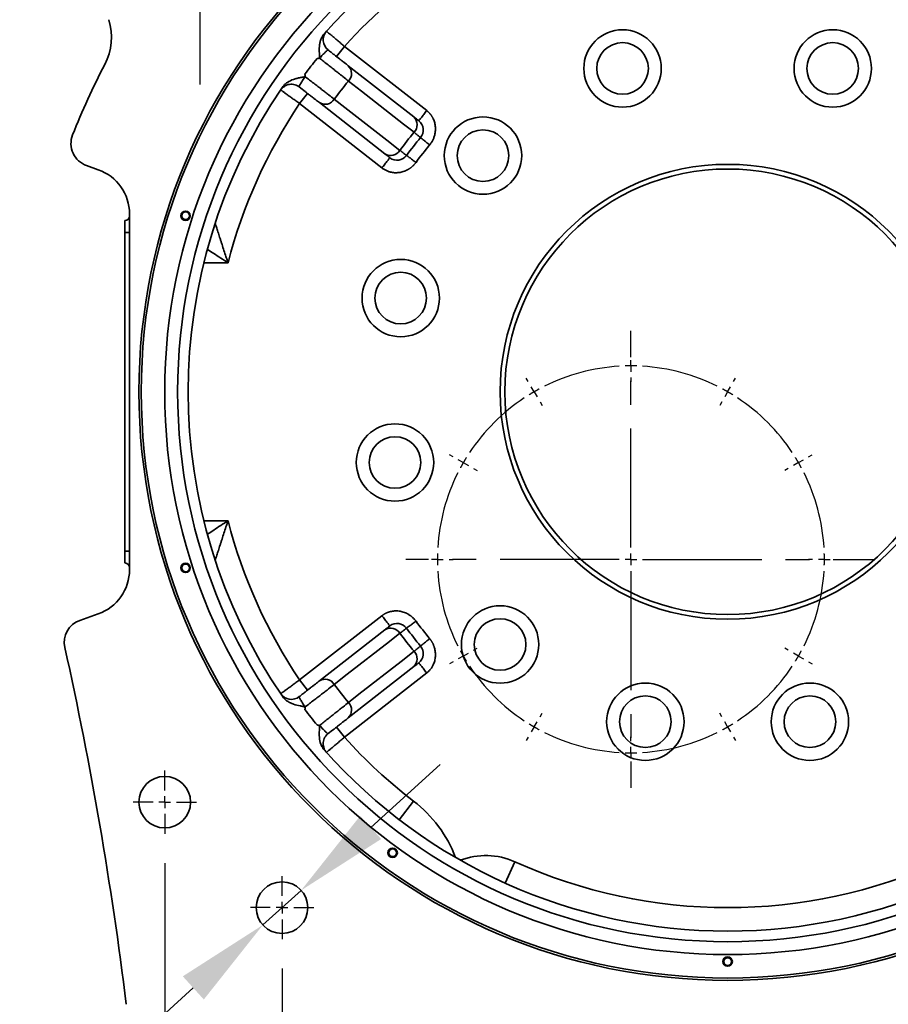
# Model space of a CAD drawing. Header units: millimetres. Extents: x -10540 to 6039, y -7467 to 6433.
# Tile 146 of 177: x 3884 to 4255, y -6060 to -5640. Entities that reach past the tile are written whole.
import ezdxf

# ---------------------------------------------------------------- set-up
doc = ezdxf.new("R2010")
doc.units = ezdxf.units.MM
doc.header["$LTSCALE"] = 8
doc.header["$PDSIZE"] = -1
doc.linetypes.add('CENTER', pattern=[10.16, 6.35, -1.27, 1.27, -1.27])
doc.layers.get('Defpoints').update_dxf_attribs({"true_color": 0x5e5e5e})
doc.layers.add('中心线层', color=1, linetype='CENTER')
doc.layers.add('标注层', color=7, linetype='Continuous')
doc.dimstyles.new('底座尺寸', dxfattribs={"dimscale": 20, "dimtxt": 1.5, "dimasz": 2, "dimexe": 3, "dimexo": 0.625, "dimgap": 0.6, "dimtad": 1, "dimtoh": 1, "dimdec": 0, "dimtxsty": 'Standard', "dimcen": 2.5, "dimclrd": 4, "dimclre": 4, "dimclrt": 3, "dimadec": 1, "dimazin": 2, "dimtfac": 1, "dimtdec": 0, "dimtmove": 0, "dimatfit": 0, "dimfxl": 1, "dimarcsym": 0})

# ---------------------------------------------------------------- blocks, each defined once
blk = doc.blocks.new('*D62')
at = {"layer": 'Defpoints', "color": 0, "transparency": 16777216}
for p in [(3996.01, -6032.25), (4376.01, -6032.25), (4376.01, -6271.61)]:
    blk.add_point(p, dxfattribs=at)
at = {"layer": '标注层', "color": 4, "lineweight": -2, "transparency": 16777216}
for p, q in [((3996.01, -6044.75), (3996.01, -6331.61)), ((4376.01, -6044.75), (4376.01, -6331.61)), ((4036.01, -6271.61), (4336.01, -6271.61))]:
    blk.add_line(p, q, dxfattribs=at)
at = {"layer": '标注层', "color": 4, "transparency": 16777216}
for points in [[(4036.01, -6264.94), (4036.01, -6278.28), (3996.01, -6271.61)], [(4336.01, -6264.94), (4336.01, -6278.28), (4376.01, -6271.61)]]:
    blk.add_solid(points, dxfattribs=at)
at = {"layer": '标注层', "color": 3, "transparency": 16777216, "insert": (4188.24, -6229.27), "char_height": 30, "attachment_point": 2}
blk.add_mtext('380', dxfattribs=at)
blk = doc.blocks.new('*D63')
at = {"layer": 'Defpoints', "color": 0, "transparency": 16777216}
for p in [(3946.01, -5987.25), (4426.01, -5987.25), (4426.01, -6364.04)]:
    blk.add_point(p, dxfattribs=at)
at = {"layer": '标注层', "color": 4, "lineweight": -2, "transparency": 16777216}
for p, q in [((3946.01, -5999.75), (3946.01, -6424.04)), ((4426.01, -5999.75), (4426.01, -6424.04)), ((3986.01, -6364.04), (4386.01, -6364.04))]:
    blk.add_line(p, q, dxfattribs=at)
at = {"layer": '标注层', "color": 4, "transparency": 16777216}
for points in [[(3986.01, -6357.37), (3986.01, -6370.71), (3946.01, -6364.04)], [(4386.01, -6357.37), (4386.01, -6370.71), (4426.01, -6364.04)]]:
    blk.add_solid(points, dxfattribs=at)
at = {"layer": '标注层', "color": 3, "transparency": 16777216, "insert": (4186.01, -6321.7), "char_height": 30, "attachment_point": 2}
blk.add_mtext('480', dxfattribs=at)
blk = doc.blocks.new('*D70')
at = {"layer": 'Defpoints', "color": 0, "transparency": 16777216}
for p in [(4004.16, -6011.37), (3987.85, -6026.13)]:
    blk.add_point(p, dxfattribs=at)
at = {"layer": '标注层', "color": 4, "lineweight": -2, "transparency": 16777216}
for p, q in [((4033.82, -5984.53), (4063.48, -5957.69)), ((4004.16, -6011.37), (3987.85, -6026.13)), ((3958.2, -6052.98), (3867.65, -6134.93)), ((3867.65, -6134.93), (3530.36, -6134.93))]:
    blk.add_line(p, q, dxfattribs=at)
at = {"layer": '标注层', "color": 4, "transparency": 16777216}
for points in [[(4029.35, -5979.59), (4038.29, -5989.47), (4004.16, -6011.37)], [(3953.72, -6048.03), (3962.67, -6057.92), (3987.85, -6026.13)]]:
    blk.add_solid(points, dxfattribs=at)
at = {"layer": '标注层', "color": 3, "transparency": 16777216, "insert": (3530.36, -6082.65), "char_height": 30, "attachment_point": 1}
blk.add_mtext('8 x ∅22完全贯穿\\P', dxfattribs=at)
blk = doc.blocks.new('SW_CENTERMARKSYMBOL_0')
at = {"layer": '中心线层', "color": 0}
for p, q in [((-41.25, -66.45), (-41.25, 26)), ((-41.25, 16.05), (-41.25, 17.8)), ((-41.25, 11.05), (-41.25, 13.55)), ((-41.25, 11.05), (-41.25, 8.55)), ((-85, 4.33), (-85.88, 5.85)), ((-41.25, 6.05), (-41.25, 4.3)), ((2.5, 4.33), (3.37, 5.85)), ((-82.5, 0), (-83.75, 2.17)), ((-82.5, 0), (-81.25, -2.17)), ((0, 0), (-1.25, -2.17)), ((0, 0), (1.25, 2.17)), ((-80, -4.33), (-79.13, -5.85)), ((-2.5, -4.33), (-3.38, -5.85)), ((-117.03, -27.7), (-118.54, -26.82)), ((-112.7, -30.2), (-114.86, -28.95)), ((30.2, -30.2), (32.36, -28.95)), ((34.53, -27.7), (36.04, -26.82)), ((-112.7, -30.2), (-110.53, -31.45)), ((-108.37, -32.7), (-106.85, -33.57)), ((25.87, -32.7), (24.35, -33.57)), ((30.2, -30.2), (28.03, -31.45)), ((-41.25, -71.45), (-41.25, -68.95)), ((-46.25, -71.45), (-137.23, -71.45)), ((-128.75, -71.45), (-130.5, -71.45)), ((-123.75, -71.45), (-126.25, -71.45)), ((-123.75, -71.45), (-121.25, -71.45)), ((-118.75, -71.45), (-117, -71.45)), ((-41.25, -71.45), (-43.75, -71.45)), ((-41.25, -71.45), (-41.25, -73.95)), ((-41.25, -71.45), (-38.75, -71.45)), ((-36.25, -71.45), (62.55, -71.45)), ((36.25, -71.45), (34.5, -71.45)), ((41.25, -71.45), (38.75, -71.45)), ((41.25, -71.45), (43.75, -71.45)), ((46.25, -71.45), (48, -71.45)), ((-41.25, -76.45), (-41.25, -168.88)), ((-112.7, -112.7), (-114.86, -113.95)), ((-112.7, -112.7), (-110.53, -111.45)), ((-108.37, -110.2), (-106.85, -109.32)), ((25.87, -110.2), (24.35, -109.32)), ((30.2, -112.7), (28.03, -111.45)), ((30.2, -112.7), (32.36, -113.95)), ((-117.03, -115.2), (-118.54, -116.07)), ((34.53, -115.2), (36.04, -116.07)), ((-80, -138.56), (-79.13, -137.05)), ((-2.5, -138.56), (-3.38, -137.05)), ((-82.5, -142.89), (-81.25, -140.73)), ((0, -142.89), (-1.25, -140.73)), ((-82.5, -142.89), (-83.75, -145.06)), ((0, -142.89), (1.25, -145.06)), ((-85, -147.22), (-85.88, -148.74)), ((-41.25, -148.95), (-41.25, -147.2)), ((2.5, -147.22), (3.37, -148.74)), ((-41.25, -153.95), (-41.25, -151.45)), ((-41.25, -153.95), (-41.25, -156.45)), ((-41.25, -158.95), (-41.25, -160.7))]:
    blk.add_line(p, q, dxfattribs=at)
for start, end in [(93.4725, 116.5275), (90, 91.7362), (88.2638, 90), (63.4725, 86.5275), (120, 121.7362), (118.2638, 120), (60, 61.7362), (58.2638, 60), (123.4725, 146.5275), (33.4725, 56.5275), (148.2638, 150), (30, 31.7362), (150, 151.7362), (28.2638, 30), (153.4725, 176.5275), (3.4725, 26.5275), (178.2638, 180), (0, 1.7362), (180, 181.7362), (358.2638, 0), (183.4725, 206.5275), (333.4725, 356.5275), (208.2638, 210), (210, 211.7362), (328.2638, 330), (330, 331.7362), (213.4725, 236.5275), (303.4725, 326.5275), (238.2638, 240), (300, 301.7362), (240, 241.7362), (243.4725, 266.5275), (273.4725, 296.5275), (298.2638, 300), (268.2638, 270), (270, 271.7362)]:
    blk.add_arc((-41.25, -71.45), 82.5, start, end, dxfattribs=at)
blk = doc.blocks.new('SW_CENTERMARKSYMBOL_2')
at = {"layer": '中心线层', "color": 0}
for p, q in [((0, 5), (0, 49)), ((-5, 0), (-49, 0)), ((0, 0), (-2.5, 0)), ((0, 0), (0, 2.5)), ((0, 0), (0, -2.5)), ((0, 0), (2.5, 0)), ((5, 0), (49, 0)), ((0, -5), (0, -49))]:
    blk.add_line(p, q, dxfattribs=at)
blk = doc.blocks.new('SW_CENTERMARKSYMBOL_5')
at = {"layer": '中心线层', "color": 0}
for p, q in [((0, 5), (0, 13.5)), ((-5, 0), (-13.5, 0)), ((0, 0), (-2.5, 0)), ((0, 0), (0, 2.5)), ((0, 0), (0, -2.5)), ((0, 0), (2.5, 0)), ((5, 0), (13.5, 0)), ((0, -5), (0, -13.5))]:
    blk.add_line(p, q, dxfattribs=at)
blk = doc.blocks.new('SW_CENTERMARKSYMBOL_6')
at = {"layer": '中心线层', "color": 0}
for p, q in [((0, 5), (0, 13.5)), ((-5, 0), (-13.5, 0)), ((0, 0), (-2.5, 0)), ((0, 0), (0, 2.5)), ((0, 0), (0, -2.5)), ((0, 0), (2.5, 0)), ((5, 0), (13.5, 0)), ((0, -5), (0, -13.5))]:
    blk.add_line(p, q, dxfattribs=at)

msp = doc.modelspace()

# ---------------------------------------------------------------- linework, layer by layer
at = {"color": 7, "linetype": 'Continuous', "lineweight": 35}
for p, q in [((4022.62, -5651.43), (4019.23, -5655.76)), ((4022.62, -5651.43), (4057.7, -5678.84)), ((4024.25, -5659.68), (4052.22, -5681.53)), ((4006.92, -5671.52), (4003.53, -5675.86)), ((4038.62, -5703.27), (4003.53, -5675.86)), ((4039.9, -5697.29), (4011.94, -5675.44)), ((3912.7, -5702.29), (3917.66, -5704.04)), ((3931.01, -5722.9), (3931.01, -5874.6)), ((3929.01, -5730.75), (3929.01, -5725.75)), ((3929.01, -5730.75), (3929.01, -5866.75)), ((3931.01, -5730.75), (3929.01, -5730.75)), ((3972.99, -5743.75), (3962.68, -5743.75)), ((3962.68, -5853.75), (3972.99, -5853.75)), ((3929.01, -5871.75), (3929.01, -5866.75)), ((3931.01, -5866.75), (3929.01, -5866.75)), ((3917.66, -5893.46), (3909.86, -5896.22)), ((4003.53, -5921.65), (4038.62, -5894.24)), ((4011.94, -5922.06), (4039.9, -5900.21)), ((4052.22, -5915.97), (4024.25, -5937.82)), ((4057.7, -5918.66), (4022.62, -5946.08)), ((4003.53, -5921.65), (4006.92, -5925.98)), ((4019.23, -5941.74), (4022.62, -5946.08)), ((4045.99, -5981.23), (4052.08, -5973.29)), ((4091.14, -6008.28), (4095.27, -5999.17))]:
    msp.add_line(p, q, dxfattribs=at)
at = {"color": 7, "linetype": 'Continuous', "lineweight": 35, "flags": 128}
for points in [[(4052.3, -5688.09), (4047.82, -5684.59), (4029.88, -5670.56), (4024.35, -5666.23)], [(4018.31, -5673.96), (4022.8, -5677.46), (4040.75, -5691.47), (4046.29, -5695.79)], [(4046.29, -5901.71), (4041.8, -5905.22), (4023.85, -5919.23), (4018.31, -5923.55)], [(4024.35, -5931.28), (4028.83, -5927.77), (4046.77, -5913.74), (4052.3, -5909.41)]]:
    msp.add_lwpolyline(points, dxfattribs=at)
at = {"color": 7, "linetype": 'Continuous', "lineweight": 35}
for centre, radius in [((4186.01, -5798.75), 251), ((4186.01, -5798.75), 250), ((4186.01, -5798.75), 240), ((4186.01, -5798.75), 234.5), ((4141.2, -5660.85), 16.5), ((4230.81, -5660.85), 16.5), ((4141.2, -5660.85), 11), ((4230.81, -5660.85), 11), ((4081.7, -5698.03), 16.5), ((4081.7, -5698.03), 11), ((4186.01, -5798.75), 97), ((4186.01, -5798.75), 95), ((3954.9, -5723.66), 2), ((3954.9, -5723.66), 1.65), ((4046.62, -5758.79), 16.5), ((4046.62, -5758.79), 11), ((4044.18, -5828.9), 16.5), ((4044.18, -5828.9), 11), ((3954.9, -5873.84), 2), ((3954.9, -5873.84), 1.65), ((4088.98, -5906.51), 16.5), ((4088.98, -5906.51), 11), ((4150.93, -5939.45), 16.5), ((4221.09, -5939.45), 16.5), ((4150.93, -5939.45), 11), ((4221.09, -5939.45), 11), ((3946.01, -5973.75), 11), ((4043.18, -5995.34), 2), ((4043.18, -5995.34), 1.65), ((3996.01, -6018.75), 11), ((4186.01, -6041.75), 2), ((4186.01, -6041.75), 1.65)]:
    msp.add_circle(centre, radius, dxfattribs=at)
for centre, radius, start, end in [((4186.01, -5798.75), 230, 41.6284, 138.3716), ((4186.01, -5798.75), 220, 123.2159, 137.9599), ((3898.31, -5647.58), 25, 332.2792, 17.4902), ((4019.06, -5648.65), 5.5, 138.041, 232), ((4186.01, -5798.75), 300, 152.2792, 158.5839), ((4186.01, -5798.75), 225.48, 140.9393, 143.0607), ((4021.01, -5663.01), 4.64, 316.0209, 45.7454), ((4186.01, -5798.75), 209.04, 140.6558, 143.3442), ((4186.01, -5798.75), 230, 145.6284, 214.3716), ((4186.01, -5798.75), 220, 146.0401, 165.5225), ((4014.38, -5671.5), 4.64, 238.2546, 327.9791), ((4048.97, -5684.86), 4.64, 315.8309, 45.7176), ((4051.24, -5687.12), 5, 320.3628, 52), ((3916.03, -5692.86), 10, 158.5839, 250.56), ((4186.01, -5798.75), 173.56, 140.3873, 143.6127), ((4186.01, -5798.75), 170, 140.3628, 143.6372), ((4186.01, -5798.75), 165, 140.3628, 143.6372), ((4042.34, -5693.34), 4.64, 238.2824, 328.1691), ((4045.08, -5695), 5, 232, 323.6372), ((3911.01, -5722.9), 20, 0, 70.56), ((3929.01, -5723.75), 2, 270, 0), ((4186.01, -5798.75), 220, 194.4775, 213.9599), ((3929.01, -5873.75), 2, 0, 90), ((3911.01, -5874.6), 20, 289.44, 0), ((3913.19, -5905.65), 10, 109.44, 192.4742), ((4042.34, -5904.16), 4.64, 31.8309, 121.7176), ((4045.08, -5902.51), 5, 36.3628, 128), ((4186.01, -5798.75), 170, 216.3628, 219.6372), ((4186.01, -5798.75), 165, 216.3628, 219.6372), ((4186.01, -5798.75), 173.56, 216.3873, 219.6127), ((2307.84, -6260.78), 1634.16, 7.05888, 12.47419), ((4051.24, -5910.39), 5, 308, 39.6372), ((4048.97, -5912.65), 4.64, 314.2824, 44.1691), ((4014.38, -5926.01), 4.64, 32.0209, 121.7454), ((4186.01, -5798.75), 209.04, 216.6558, 219.3442), ((3999.98, -5924.43), 5.5, 214.041, 308), ((4021.01, -5934.5), 4.64, 314.2546, 43.9791), ((4186.01, -5798.75), 225.48, 216.9393, 219.0607), ((4186.01, -5798.75), 220, 222.0401, 232.5008), ((4186.01, -5798.75), 230, 221.6284, 318.3716), ((4018.6, -6016.93), 55, 20.8476, 52.5008), ((4082.89, -6026.5), 30, 65.6406, 111.2136), ((4186.01, -5798.75), 220, 245.6406, 294.3594)]:
    msp.add_arc(centre, radius, start, end, dxfattribs=at)
for points, knots in [([(4010.93, -5656.67), (4011.05, -5656.65), (4011.17, -5656.63), (4011.42, -5656.58), (4011.54, -5656.55), (4011.71, -5656.48), (4011.76, -5656.45), (4011.86, -5656.37), (4011.9, -5656.31), (4011.95, -5656.2), (4011.96, -5656.14), (4011.99, -5656.02), (4011.99, -5655.96), (4012, -5655.77), (4012, -5655.64), (4011.99, -5655.4), (4011.99, -5655.27), (4011.96, -5654.9), (4011.95, -5654.65), (4011.88, -5653.41), (4011.86, -5652.42), (4011.99, -5650.94), (4012.06, -5650.45), (4012.22, -5649.72), (4012.28, -5649.48), (4012.41, -5649), (4012.49, -5648.76), (4012.75, -5648.07), (4012.96, -5647.62), (4013.34, -5646.97), (4013.47, -5646.76), (4013.77, -5646.35), (4013.92, -5646.15), (4014.09, -5645.97)], [0, 0, 0, 0, 0.03125, 0.03125, 0.0625, 0.0625, 0.078125, 0.078125, 0.09375, 0.09375, 0.109375, 0.109375, 0.125, 0.125, 0.15625, 0.15625, 0.1875, 0.1875, 0.25, 0.25, 0.5, 0.5, 0.625, 0.625, 0.6875, 0.6875, 0.75, 0.75, 0.875, 0.875, 0.9375, 0.9375, 1, 1, 1, 1]), ([(4014.97, -5644.98), (4014.97, -5644.98), (4015.02, -5645.02), (4015.17, -5645.14), (4015.23, -5645.19), (4015.38, -5645.31), (4015.46, -5645.39), (4015.75, -5645.63), (4015.98, -5645.83), (4016.4, -5646.18), (4016.55, -5646.3), (4016.87, -5646.57), (4017.04, -5646.72), (4017.57, -5647.16), (4017.95, -5647.49), (4018.58, -5648.01), (4018.79, -5648.2), (4019.23, -5648.57), (4019.68, -5648.95), (4020.15, -5649.35), (4020.63, -5649.75), (4020.88, -5649.96), (4021.62, -5650.58), (4022.11, -5651), (4022.62, -5651.43)], [0, 0, 0, 0, 0.125, 0.125, 0.1875, 0.1875, 0.25, 0.25, 0.375, 0.375, 0.4375, 0.4375, 0.5, 0.5, 0.625, 0.625, 0.6875, 0.6875, 0.75, 0.8125, 0.8125, 0.875, 0.875, 1, 1, 1, 1]), ([(4015.68, -5652.99), (4015.65, -5652.97), (4015.6, -5652.97), (4015.47, -5653.03), (4015.39, -5653.08), (4015.18, -5653.23), (4015.06, -5653.33), (4014.78, -5653.57), (4014.63, -5653.72), (4014.3, -5654.04), (4014.12, -5654.22), (4013.73, -5654.61), (4013.53, -5654.83), (4013.12, -5655.28), (4012.91, -5655.51), (4012.48, -5656), (4012.27, -5656.25), (4012.05, -5656.5)], [0, 0, 0, 0, 0.125, 0.125, 0.25, 0.25, 0.375, 0.375, 0.5, 0.5, 0.625, 0.625, 0.75, 0.75, 0.875, 0.875, 1, 1, 1, 1]), ([(4015.68, -5652.99), (4016.1, -5653.32), (4016.53, -5653.65), (4017.36, -5654.3), (4017.78, -5654.63), (4019.01, -5655.59), (4019.78, -5656.19), (4020.88, -5657.06), (4021.24, -5657.34), (4021.93, -5657.88), (4022.26, -5658.13), (4023.2, -5658.86), (4023.76, -5659.3), (4024.25, -5659.68)], [0, 0, 0, 0, 0.125, 0.125, 0.25, 0.25, 0.5, 0.5, 0.625, 0.625, 0.75, 0.75, 1, 1, 1, 1]), ([(4024.35, -5666.23), (4023.65, -5665.68), (4022.86, -5665.05), (4021.51, -5663.98), (4021.04, -5663.61), (4020.04, -5662.82), (4019.53, -5662.41), (4018.47, -5661.58), (4017.92, -5661.15), (4017.09, -5660.48), (4016.8, -5660.26), (4016.23, -5659.8), (4015.93, -5659.57), (4014.46, -5658.41), (4013.27, -5657.47), (4012.05, -5656.5)], [0, 0, 0, 0, 0.25, 0.25, 0.375, 0.375, 0.5, 0.5, 0.625, 0.625, 0.6875, 0.6875, 0.75, 0.75, 1, 1, 1, 1]), ([(3996.17, -5668.9), (3996.45, -5668.49), (3996.77, -5668.11), (3997.48, -5667.42), (3997.87, -5667.11), (3999.1, -5666.26), (3999.99, -5665.84), (4001.4, -5665.35), (4001.88, -5665.21), (4002.85, -5664.97), (4003.34, -5664.87), (4004.07, -5664.73), (4004.32, -5664.68), (4004.69, -5664.61), (4004.81, -5664.59), (4005.05, -5664.54), (4005.17, -5664.51), (4005.41, -5664.43), (4005.53, -5664.39), (4005.68, -5664.27), (4005.72, -5664.22), (4005.77, -5664.11), (4005.79, -5664.05), (4005.82, -5663.87), (4005.82, -5663.74), (4005.81, -5663.49), (4005.8, -5663.37), (4005.79, -5663.25)], [0, 0, 0, 0, 0.125, 0.125, 0.25, 0.25, 0.5, 0.5, 0.625, 0.625, 0.75, 0.75, 0.8125, 0.8125, 0.84375, 0.84375, 0.875, 0.875, 0.90625, 0.90625, 0.921875, 0.921875, 0.9375, 0.9375, 0.96875, 0.96875, 1, 1, 1, 1]), ([(4005.9, -5664.38), (4005.71, -5664.65), (4005.51, -5664.92), (4005.14, -5665.45), (4004.97, -5665.71), (4004.72, -5666.09), (4004.64, -5666.22), (4004.48, -5666.46), (4004.4, -5666.58), (4004.18, -5666.93), (4004.05, -5667.15), (4003.82, -5667.55), (4003.72, -5667.74), (4003.55, -5668.06), (4003.48, -5668.21), (4003.38, -5668.44), (4003.35, -5668.54), (4003.33, -5668.68), (4003.34, -5668.73), (4003.36, -5668.75)], [0, 0, 0, 0, 0.125, 0.125, 0.25, 0.25, 0.3125, 0.3125, 0.375, 0.375, 0.5, 0.5, 0.625, 0.625, 0.75, 0.75, 0.875, 0.875, 1, 1, 1, 1]), ([(4005.9, -5664.38), (4007.13, -5665.32), (4008.33, -5666.25), (4010.1, -5667.62), (4010.68, -5668.07), (4011.82, -5668.95), (4012.37, -5669.37), (4013.44, -5670.2), (4013.95, -5670.59), (4014.95, -5671.36), (4015.43, -5671.74), (4016.8, -5672.79), (4017.61, -5673.42), (4018.31, -5673.96)], [0, 0, 0, 0, 0.25, 0.25, 0.375, 0.375, 0.5, 0.5, 0.625, 0.625, 0.75, 0.75, 1, 1, 1, 1]), ([(3995.43, -5669.99), (3995.43, -5669.99), (3995.43, -5669.99), (3995.44, -5669.98), (3995.44, -5669.97), (3995.46, -5669.94), (3995.53, -5669.85), (3995.85, -5669.42), (3996.33, -5668.89), (3996.86, -5668.58), (3997.02, -5668.49)], [0, 0, 0, 0, 0.050771, 0.066524, 0.074636, 0.084475, 0.111739, 0.216908, 0.770972, 1, 1, 1, 1]), ([(3997.02, -5668.49), (3997.21, -5668.36), (3997.72, -5668.01), (3998.66, -5667.71), (3999.77, -5667.55), (4000.94, -5667.62), (4002.1, -5667.97), (4002.93, -5668.37), (4003.29, -5668.71), (4003.35, -5668.76)], [0, 0, 0, 0, 0.104468, 0.27166, 0.427461, 0.601046, 0.781941, 0.965894, 1, 1, 1, 1]), ([(4003.53, -5675.86), (4003, -5675.47), (4002.47, -5675.09), (4001.69, -5674.53), (4001.44, -5674.35), (4000.93, -5673.98), (4000.67, -5673.8), (3999.94, -5673.27), (3999.47, -5672.93), (3998.59, -5672.29), (3998.17, -5671.99), (3997.42, -5671.45), (3997.09, -5671.21), (3996.64, -5670.89), (3996.51, -5670.79), (3996.26, -5670.61), (3996.03, -5670.44), (3995.85, -5670.31), (3995.7, -5670.2), (3995.63, -5670.15), (3995.47, -5670.04), (3995.42, -5670), (3995.42, -5670)], [0, 0, 0, 0, 0.125, 0.125, 0.1875, 0.1875, 0.25, 0.25, 0.375, 0.375, 0.5, 0.5, 0.625, 0.625, 0.6875, 0.6875, 0.75, 0.8125, 0.8125, 0.875, 0.875, 1, 1, 1, 1]), ([(4011.94, -5675.44), (4011.44, -5675.06), (4010.88, -5674.62), (4009.94, -5673.89), (4009.61, -5673.63), (4008.92, -5673.09), (4008.57, -5672.81), (4007.83, -5672.24), (4007.45, -5671.94), (4006.68, -5671.33), (4006.27, -5671.02), (4005.05, -5670.06), (4004.21, -5669.41), (4003.36, -5668.75)], [0, 0, 0, 0, 0.25, 0.25, 0.375, 0.375, 0.5, 0.5, 0.625, 0.625, 0.75, 0.75, 1, 1, 1, 1]), ([(4057.7, -5678.84), (4057.31, -5679.35), (4056.87, -5679.9), (4056.25, -5680.7), (4056.05, -5680.97), (4055.66, -5681.46), (4055.48, -5681.7), (4055.14, -5682.12), (4055, -5682.31), (4054.74, -5682.63), (4054.64, -5682.77), (4054.39, -5683.08), (4054.32, -5683.18), (4054.32, -5683.18)], [0, 0, 0, 0, 0.25, 0.25, 0.375, 0.375, 0.5, 0.5, 0.625, 0.625, 0.75, 0.75, 1, 1, 1, 1]), ([(4057.7, -5678.84), (4057.79, -5678.91), (4057.96, -5679.04), (4058.2, -5679.26), (4058.44, -5679.47), (4058.67, -5679.7), (4058.89, -5679.93), (4059.1, -5680.16), (4059.3, -5680.41), (4059.49, -5680.66), (4059.68, -5680.92), (4059.86, -5681.18), (4060.03, -5681.45), (4060.19, -5681.73), (4060.34, -5682.01), (4060.71, -5682.76), (4061.18, -5684.04), (4061.47, -5685.9), (4061.43, -5687.79), (4061.14, -5689.24), (4060.81, -5690.24), (4060.58, -5690.82), (4060.32, -5691.39), (4060.02, -5691.95), (4059.69, -5692.48), (4059.34, -5693), (4059.07, -5693.33), (4058.94, -5693.5)], [0, 0, 0, 0, 0.019832, 0.039528, 0.059109, 0.078594, 0.098007, 0.117367, 0.136698, 0.15602, 0.175357, 0.194729, 0.214158, 0.233666, 0.253274, 0.273004, 0.38665, 0.501516, 0.61568, 0.731027, 0.769839, 0.808307, 0.846558, 0.884723, 0.922932, 0.961315, 1, 1, 1, 1]), ([(4052.22, -5681.53), (4052.56, -5681.8), (4052.86, -5682.04), (4053.25, -5682.34), (4053.37, -5682.44), (4053.59, -5682.61), (4053.69, -5682.69), (4054.14, -5683.04), (4054.32, -5683.18), (4054.32, -5683.18)], [0, 0, 0, 0, 0.25, 0.25, 0.375, 0.375, 0.5, 0.5, 1, 1, 1, 1]), ([(4055.09, -5690.31), (4055.09, -5690.31), (4055.03, -5690.26), (4054.79, -5690.07), (4054.62, -5689.93), (4054.26, -5689.65), (4054.13, -5689.54), (4053.84, -5689.31), (4053.68, -5689.18), (4053.16, -5688.77), (4052.76, -5688.45), (4052.3, -5688.09)], [0, 0, 0, 0, 0.25, 0.25, 0.5, 0.5, 0.625, 0.625, 0.75, 0.75, 1, 1, 1, 1]), ([(4058.94, -5693.5), (4058.44, -5693.08), (4057.93, -5692.66), (4057, -5691.89), (4056.57, -5691.54), (4055.86, -5690.95), (4055.58, -5690.71), (4055.19, -5690.39), (4055.09, -5690.31), (4055.09, -5690.31)], [0, 0, 0, 0, 0.25, 0.25, 0.5, 0.5, 0.75, 0.75, 1, 1, 1, 1]), ([(4042.01, -5698.94), (4042.01, -5698.94), (4041.96, -5698.9), (4041.82, -5698.8), (4041.77, -5698.75), (4041.63, -5698.65), (4041.55, -5698.58), (4041.11, -5698.24), (4040.59, -5697.83), (4039.9, -5697.29)], [0, 0, 0, 0, 0.25, 0.25, 0.375, 0.375, 0.5, 0.5, 1, 1, 1, 1]), ([(4046.29, -5695.79), (4046.75, -5696.15), (4047.15, -5696.46), (4047.85, -5696.99), (4048.15, -5697.22), (4048.51, -5697.5), (4048.61, -5697.58), (4048.79, -5697.72), (4048.87, -5697.77), (4049.05, -5697.91), (4049.11, -5697.96), (4049.11, -5697.96)], [0, 0, 0, 0, 0.25, 0.25, 0.5, 0.5, 0.625, 0.625, 0.75, 0.75, 1, 1, 1, 1]), ([(4049.11, -5697.96), (4049.11, -5697.96), (4049.21, -5698.04), (4049.62, -5698.34), (4049.92, -5698.55), (4050.66, -5699.1), (4051.11, -5699.43), (4052.08, -5700.15), (4052.61, -5700.54), (4053.14, -5700.93)], [0, 0, 0, 0, 0.25, 0.25, 0.5, 0.5, 0.75, 0.75, 1, 1, 1, 1]), ([(4042.01, -5698.94), (4042.01, -5698.94), (4041.93, -5699.03), (4041.68, -5699.35), (4041.58, -5699.48), (4041.33, -5699.81), (4041.18, -5699.99), (4040.85, -5700.42), (4040.67, -5700.65), (4040.28, -5701.15), (4040.07, -5701.41), (4039.45, -5702.21), (4039.02, -5702.76), (4038.62, -5703.27)], [0, 0, 0, 0, 0.25, 0.25, 0.375, 0.375, 0.5, 0.5, 0.625, 0.625, 0.75, 0.75, 1, 1, 1, 1]), ([(4053.14, -5700.93), (4053.07, -5701.02), (4052.93, -5701.2), (4052.72, -5701.46), (4052.5, -5701.72), (4052.27, -5701.97), (4052.03, -5702.21), (4051.79, -5702.44), (4051.54, -5702.67), (4051.28, -5702.89), (4051.02, -5703.1), (4050.74, -5703.3), (4050.46, -5703.49), (4050.18, -5703.68), (4049.45, -5704.13), (4048.2, -5704.72), (4046.38, -5705.22), (4044.5, -5705.39), (4043.04, -5705.23), (4042.02, -5704.99), (4041.41, -5704.8), (4040.81, -5704.57), (4040.24, -5704.31), (4039.68, -5704), (4039.13, -5703.66), (4038.79, -5703.4), (4038.62, -5703.27)], [0, 0, 0, 0, 0.020873, 0.041642, 0.062328, 0.082949, 0.103526, 0.12408, 0.144631, 0.165198, 0.185803, 0.206466, 0.227207, 0.248046, 0.269001, 0.384318, 0.498515, 0.613351, 0.727029, 0.766355, 0.805282, 0.843983, 0.882631, 0.921402, 0.960468, 1, 1, 1, 1]), ([(3967.53, -5726.88), (3967.53, -5726.88), (3967.54, -5726.93), (3967.61, -5727.14), (3967.66, -5727.29), (3967.78, -5727.68), (3967.85, -5727.91), (3968.02, -5728.43), (3968.11, -5728.72), (3968.31, -5729.34), (3968.41, -5729.67), (3968.63, -5730.36), (3968.75, -5730.72), (3969.11, -5731.84), (3969.36, -5732.62), (3969.75, -5733.83), (3969.88, -5734.25), (3970.15, -5735.08), (3970.29, -5735.5), (3970.7, -5736.78), (3970.98, -5737.64), (3971.55, -5739.37), (3971.83, -5740.24), (3972.27, -5741.56), (3972.41, -5741.99), (3972.63, -5742.65), (3972.74, -5742.98), (3972.85, -5743.31), (3972.92, -5743.53), (3972.96, -5743.64), (3972.99, -5743.75)], [0, 0, 0, 0, 0.0625, 0.0625, 0.125, 0.125, 0.1875, 0.1875, 0.25, 0.25, 0.3125, 0.3125, 0.375, 0.375, 0.5, 0.5, 0.5625, 0.5625, 0.625, 0.625, 0.75, 0.75, 0.875, 0.875, 0.9375, 0.9375, 0.96875, 0.984375, 0.984375, 1, 1, 1, 1]), ([(3972.99, -5743.75), (3972.99, -5743.75), (3971.95, -5743.08), (3969.89, -5741.74), (3967, -5739.83), (3965.11, -5738.57), (3964.27, -5738.01), (3964.25, -5738)], [0, 0, 0, 0, 0.0026974, 0.3471348, 0.6866813, 0.9941399, 1, 1, 1, 1]), ([(3964.31, -5859.47), (3965.17, -5858.9), (3966.98, -5857.69), (3969.9, -5855.76), (3971.95, -5854.43), (3972.99, -5853.76), (3972.99, -5853.75)], [0, 0, 0, 0, 0.308571, 0.650465, 0.997284, 1, 1, 1, 1]), ([(3967.53, -5870.63), (3967.53, -5870.63), (3967.54, -5870.57), (3967.61, -5870.37), (3967.66, -5870.22), (3967.78, -5869.83), (3967.85, -5869.59), (3968.02, -5869.07), (3968.11, -5868.79), (3968.31, -5868.17), (3968.41, -5867.84), (3968.63, -5867.14), (3968.75, -5866.78), (3969.11, -5865.67), (3969.36, -5864.89), (3969.75, -5863.67), (3969.88, -5863.26), (3970.15, -5862.43), (3970.29, -5862), (3970.7, -5860.73), (3970.98, -5859.87), (3971.55, -5858.13), (3971.83, -5857.26), (3972.27, -5855.95), (3972.41, -5855.51), (3972.63, -5854.85), (3972.74, -5854.52), (3972.85, -5854.19), (3972.92, -5853.97), (3972.96, -5853.86), (3972.99, -5853.75)], [0, 0, 0, 0, 0.0625, 0.0625, 0.125, 0.125, 0.1875, 0.1875, 0.25, 0.25, 0.3125, 0.3125, 0.375, 0.375, 0.5, 0.5, 0.5625, 0.5625, 0.625, 0.625, 0.75, 0.75, 0.875, 0.875, 0.9375, 0.9375, 0.96875, 0.984375, 0.984375, 1, 1, 1, 1]), ([(4038.62, -5894.24), (4038.7, -5894.17), (4038.88, -5894.04), (4039.14, -5893.85), (4039.41, -5893.68), (4039.68, -5893.51), (4039.96, -5893.35), (4040.24, -5893.2), (4040.52, -5893.07), (4040.81, -5892.94), (4041.11, -5892.82), (4041.41, -5892.71), (4041.71, -5892.61), (4042.02, -5892.52), (4042.33, -5892.45), (4043.15, -5892.27), (4044.5, -5892.12), (4046.38, -5892.29), (4048.2, -5892.78), (4049.53, -5893.42), (4050.42, -5893.98), (4050.94, -5894.35), (4051.43, -5894.74), (4051.9, -5895.16), (4052.34, -5895.61), (4052.75, -5896.08), (4053.01, -5896.41), (4053.14, -5896.58)], [0, 0, 0, 0, 0.019832, 0.039528, 0.059109, 0.078594, 0.098007, 0.117367, 0.136698, 0.15602, 0.175357, 0.194729, 0.214158, 0.233666, 0.253274, 0.273004, 0.38665, 0.501516, 0.61568, 0.731027, 0.769839, 0.808307, 0.846558, 0.884723, 0.922932, 0.961315, 1, 1, 1, 1]), ([(4038.62, -5894.24), (4039.02, -5894.75), (4039.45, -5895.3), (4040.07, -5896.1), (4040.28, -5896.36), (4040.67, -5896.86), (4040.85, -5897.09), (4041.18, -5897.51), (4041.33, -5897.7), (4041.58, -5898.03), (4041.68, -5898.16), (4041.93, -5898.48), (4042.01, -5898.57), (4042.01, -5898.57)], [0, 0, 0, 0, 0.25, 0.25, 0.375, 0.375, 0.5, 0.5, 0.625, 0.625, 0.75, 0.75, 1, 1, 1, 1]), ([(4039.9, -5900.21), (4040.24, -5899.95), (4040.55, -5899.71), (4040.94, -5899.4), (4041.06, -5899.31), (4041.28, -5899.14), (4041.38, -5899.06), (4041.83, -5898.71), (4042.01, -5898.57), (4042.01, -5898.57)], [0, 0, 0, 0, 0.25, 0.25, 0.375, 0.375, 0.5, 0.5, 1, 1, 1, 1]), ([(4049.11, -5899.55), (4049.11, -5899.55), (4049.05, -5899.59), (4048.81, -5899.78), (4048.63, -5899.91), (4048.27, -5900.19), (4048.14, -5900.29), (4047.84, -5900.52), (4047.68, -5900.65), (4047.15, -5901.05), (4046.75, -5901.36), (4046.29, -5901.71)], [0, 0, 0, 0, 0.25, 0.25, 0.5, 0.5, 0.625, 0.625, 0.75, 0.75, 1, 1, 1, 1]), ([(4053.14, -5896.58), (4052.61, -5896.97), (4052.08, -5897.36), (4051.11, -5898.07), (4050.66, -5898.4), (4049.92, -5898.95), (4049.62, -5899.17), (4049.21, -5899.47), (4049.11, -5899.55), (4049.11, -5899.55)], [0, 0, 0, 0, 0.25, 0.25, 0.5, 0.5, 0.75, 0.75, 1, 1, 1, 1]), ([(4052.3, -5909.41), (4052.76, -5909.05), (4053.16, -5908.74), (4053.85, -5908.19), (4054.14, -5907.96), (4054.49, -5907.67), (4054.6, -5907.59), (4054.78, -5907.45), (4054.85, -5907.39), (4055.03, -5907.25), (4055.09, -5907.2), (4055.09, -5907.2)], [0, 0, 0, 0, 0.25, 0.25, 0.5, 0.5, 0.625, 0.625, 0.75, 0.75, 1, 1, 1, 1]), ([(4055.09, -5907.2), (4055.09, -5907.2), (4055.19, -5907.12), (4055.58, -5906.8), (4055.86, -5906.56), (4056.57, -5905.97), (4057, -5905.62), (4057.93, -5904.85), (4058.44, -5904.43), (4058.94, -5904.01)], [0, 0, 0, 0, 0.25, 0.25, 0.5, 0.5, 0.75, 0.75, 1, 1, 1, 1]), ([(4058.94, -5904.01), (4059.01, -5904.1), (4059.16, -5904.28), (4059.36, -5904.55), (4059.56, -5904.83), (4059.74, -5905.11), (4059.92, -5905.39), (4060.09, -5905.69), (4060.25, -5905.98), (4060.4, -5906.29), (4060.54, -5906.59), (4060.67, -5906.91), (4060.79, -5907.22), (4060.9, -5907.55), (4061.15, -5908.37), (4061.43, -5909.72), (4061.47, -5911.61), (4061.18, -5913.47), (4060.67, -5914.85), (4060.19, -5915.78), (4059.86, -5916.33), (4059.5, -5916.85), (4059.1, -5917.35), (4058.67, -5917.81), (4058.21, -5918.26), (4057.87, -5918.53), (4057.7, -5918.66)], [0, 0, 0, 0, 0.020873, 0.041642, 0.062328, 0.082949, 0.103526, 0.12408, 0.144631, 0.165198, 0.185803, 0.206466, 0.227207, 0.248046, 0.269001, 0.384318, 0.498515, 0.613351, 0.727029, 0.766355, 0.805282, 0.843983, 0.882631, 0.921402, 0.960468, 1, 1, 1, 1]), ([(4054.32, -5914.33), (4054.32, -5914.33), (4054.27, -5914.37), (4054.14, -5914.47), (4054.08, -5914.52), (4053.95, -5914.62), (4053.87, -5914.68), (4053.42, -5915.03), (4052.9, -5915.44), (4052.22, -5915.97)], [0, 0, 0, 0, 0.25, 0.25, 0.375, 0.375, 0.5, 0.5, 1, 1, 1, 1]), ([(4054.32, -5914.33), (4054.32, -5914.33), (4054.39, -5914.42), (4054.64, -5914.74), (4054.74, -5914.87), (4055, -5915.2), (4055.14, -5915.39), (4055.48, -5915.81), (4055.66, -5916.04), (4056.05, -5916.54), (4056.25, -5916.8), (4056.87, -5917.6), (4057.31, -5918.15), (4057.7, -5918.66)], [0, 0, 0, 0, 0.25, 0.25, 0.375, 0.375, 0.5, 0.5, 0.625, 0.625, 0.75, 0.75, 1, 1, 1, 1]), ([(3995.42, -5927.5), (3995.42, -5927.5), (3995.47, -5927.47), (3995.63, -5927.35), (3995.69, -5927.31), (3995.85, -5927.2), (3995.94, -5927.13), (3996.24, -5926.91), (3996.49, -5926.73), (3996.93, -5926.41), (3997.09, -5926.3), (3997.43, -5926.05), (3997.61, -5925.92), (3998.17, -5925.52), (3998.58, -5925.22), (3999.24, -5924.74), (3999.47, -5924.58), (3999.94, -5924.24), (4000.42, -5923.9), (4000.91, -5923.54), (4001.42, -5923.17), (4001.68, -5922.98), (4002.47, -5922.42), (4003, -5922.03), (4003.53, -5921.65)], [0, 0, 0, 0, 0.125, 0.125, 0.1875, 0.1875, 0.25, 0.25, 0.375, 0.375, 0.4375, 0.4375, 0.5, 0.5, 0.625, 0.625, 0.6875, 0.6875, 0.75, 0.8125, 0.8125, 0.875, 0.875, 1, 1, 1, 1]), ([(4003.36, -5928.76), (4003.79, -5928.43), (4004.21, -5928.1), (4005.05, -5927.44), (4005.47, -5927.12), (4006.69, -5926.16), (4007.47, -5925.55), (4008.57, -5924.69), (4008.93, -5924.41), (4009.62, -5923.87), (4009.95, -5923.61), (4010.89, -5922.88), (4011.44, -5922.45), (4011.94, -5922.06)], [0, 0, 0, 0, 0.125, 0.125, 0.25, 0.25, 0.5, 0.5, 0.625, 0.625, 0.75, 0.75, 1, 1, 1, 1]), ([(4018.31, -5923.55), (4017.61, -5924.09), (4016.8, -5924.71), (4015.45, -5925.76), (4014.97, -5926.13), (4013.96, -5926.91), (4013.44, -5927.31), (4012.38, -5928.13), (4011.83, -5928.55), (4010.98, -5929.21), (4010.69, -5929.43), (4010.11, -5929.88), (4009.82, -5930.1), (4008.33, -5931.25), (4007.13, -5932.18), (4005.9, -5933.13)], [0, 0, 0, 0, 0.25, 0.25, 0.375, 0.375, 0.5, 0.5, 0.625, 0.625, 0.6875, 0.6875, 0.75, 0.75, 1, 1, 1, 1]), ([(4005.79, -5934.26), (4005.8, -5934.14), (4005.81, -5934.01), (4005.82, -5933.76), (4005.82, -5933.64), (4005.79, -5933.46), (4005.77, -5933.4), (4005.72, -5933.28), (4005.68, -5933.23), (4005.58, -5933.16), (4005.53, -5933.13), (4005.41, -5933.08), (4005.35, -5933.05), (4005.17, -5933), (4005.05, -5932.97), (4004.81, -5932.92), (4004.69, -5932.89), (4004.32, -5932.82), (4004.08, -5932.78), (4002.86, -5932.55), (4001.89, -5932.33), (4000.49, -5931.84), (4000.03, -5931.65), (3999.36, -5931.33), (3999.14, -5931.21), (3998.71, -5930.96), (3998.49, -5930.83), (3997.88, -5930.41), (3997.49, -5930.1), (3996.96, -5929.57), (3996.78, -5929.39), (3996.46, -5929.01), (3996.31, -5928.81), (3996.17, -5928.6)], [0, 0, 0, 0, 0.03125, 0.03125, 0.0625, 0.0625, 0.078125, 0.078125, 0.09375, 0.09375, 0.109375, 0.109375, 0.125, 0.125, 0.15625, 0.15625, 0.1875, 0.1875, 0.25, 0.25, 0.5, 0.5, 0.625, 0.625, 0.6875, 0.6875, 0.75, 0.75, 0.875, 0.875, 0.9375, 0.9375, 1, 1, 1, 1]), ([(4003.36, -5928.76), (4003.34, -5928.78), (4003.33, -5928.83), (4003.35, -5928.97), (4003.38, -5929.07), (4003.48, -5929.3), (4003.55, -5929.44), (4003.72, -5929.77), (4003.82, -5929.95), (4004.05, -5930.35), (4004.18, -5930.57), (4004.47, -5931.04), (4004.63, -5931.29), (4004.97, -5931.8), (4005.14, -5932.06), (4005.51, -5932.59), (4005.71, -5932.86), (4005.9, -5933.13)], [0, 0, 0, 0, 0.125, 0.125, 0.25, 0.25, 0.375, 0.375, 0.5, 0.5, 0.625, 0.625, 0.75, 0.75, 0.875, 0.875, 1, 1, 1, 1]), ([(4012.05, -5941), (4013.27, -5940.04), (4014.46, -5939.1), (4016.21, -5937.71), (4016.79, -5937.25), (4017.92, -5936.37), (4018.46, -5935.93), (4019.52, -5935.1), (4020.03, -5934.69), (4021.02, -5933.91), (4021.5, -5933.53), (4022.85, -5932.46), (4023.65, -5931.83), (4024.35, -5931.28)], [0, 0, 0, 0, 0.25, 0.25, 0.375, 0.375, 0.5, 0.5, 0.625, 0.625, 0.75, 0.75, 1, 1, 1, 1]), ([(4014.09, -5951.54), (4013.76, -5951.17), (4013.47, -5950.76), (4012.97, -5949.91), (4012.76, -5949.46), (4012.23, -5948.05), (4012.04, -5947.09), (4011.91, -5945.6), (4011.89, -5945.1), (4011.89, -5944.11), (4011.91, -5943.61), (4011.95, -5942.86), (4011.96, -5942.61), (4011.99, -5942.24), (4011.99, -5942.11), (4012, -5941.86), (4012, -5941.74), (4011.99, -5941.49), (4011.98, -5941.36), (4011.9, -5941.19), (4011.86, -5941.14), (4011.76, -5941.06), (4011.71, -5941.03), (4011.54, -5940.96), (4011.42, -5940.93), (4011.17, -5940.88), (4011.05, -5940.86), (4010.93, -5940.84)], [0, 0, 0, 0, 0.125, 0.125, 0.25, 0.25, 0.5, 0.5, 0.625, 0.625, 0.75, 0.75, 0.8125, 0.8125, 0.84375, 0.84375, 0.875, 0.875, 0.90625, 0.90625, 0.921875, 0.921875, 0.9375, 0.9375, 0.96875, 0.96875, 1, 1, 1, 1]), ([(4012.05, -5941), (4012.27, -5941.26), (4012.48, -5941.51), (4012.91, -5942), (4013.12, -5942.23), (4013.43, -5942.57), (4013.53, -5942.67), (4013.73, -5942.89), (4013.83, -5942.99), (4014.11, -5943.29), (4014.29, -5943.46), (4014.63, -5943.79), (4014.78, -5943.93), (4015.06, -5944.18), (4015.18, -5944.28), (4015.39, -5944.43), (4015.47, -5944.48), (4015.6, -5944.54), (4015.65, -5944.54), (4015.68, -5944.52)], [0, 0, 0, 0, 0.125, 0.125, 0.25, 0.25, 0.3125, 0.3125, 0.375, 0.375, 0.5, 0.5, 0.625, 0.625, 0.75, 0.75, 0.875, 0.875, 1, 1, 1, 1]), ([(4024.25, -5937.82), (4023.76, -5938.21), (4023.2, -5938.64), (4022.26, -5939.38), (4021.92, -5939.64), (4021.23, -5940.18), (4020.88, -5940.46), (4020.14, -5941.03), (4019.77, -5941.32), (4018.99, -5941.93), (4018.59, -5942.25), (4017.36, -5943.21), (4016.53, -5943.86), (4015.68, -5944.52)], [0, 0, 0, 0, 0.25, 0.25, 0.375, 0.375, 0.5, 0.5, 0.625, 0.625, 0.75, 0.75, 1, 1, 1, 1]), ([(4013.89, -5950.62), (4013.81, -5950.39), (4013.6, -5949.81), (4013.53, -5948.84), (4013.64, -5947.72), (4013.99, -5946.6), (4014.62, -5945.56), (4015.21, -5944.85), (4015.62, -5944.58), (4015.69, -5944.54)], [0, 0, 0, 0, 0.1044678, 0.2716602, 0.4274614, 0.6010464, 0.7819406, 0.9658938, 1, 1, 1, 1]), ([(4022.62, -5946.08), (4022.11, -5946.5), (4021.62, -5946.92), (4020.89, -5947.54), (4020.64, -5947.75), (4020.16, -5948.15), (4019.93, -5948.35), (4019.23, -5948.94), (4018.79, -5949.31), (4017.96, -5950.01), (4017.57, -5950.34), (4016.86, -5950.94), (4016.55, -5951.2), (4016.13, -5951.56), (4016, -5951.67), (4015.76, -5951.87), (4015.55, -5952.05), (4015.38, -5952.19), (4015.23, -5952.31), (4015.17, -5952.36), (4015.02, -5952.49), (4014.97, -5952.53), (4014.97, -5952.53)], [0, 0, 0, 0, 0.125, 0.125, 0.1875, 0.1875, 0.25, 0.25, 0.375, 0.375, 0.5, 0.5, 0.625, 0.625, 0.6875, 0.6875, 0.75, 0.8125, 0.8125, 0.875, 0.875, 1, 1, 1, 1]), ([(4014.96, -5952.52), (4014.96, -5952.52), (4014.97, -5952.52), (4014.96, -5952.51), (4014.95, -5952.5), (4014.93, -5952.48), (4014.85, -5952.39), (4014.51, -5951.98), (4014.11, -5951.38), (4013.94, -5950.79), (4013.89, -5950.62)], [0, 0, 0, 0, 0.050771, 0.066524, 0.074636, 0.084475, 0.111739, 0.216908, 0.770972, 1, 1, 1, 1])]:
    msp.add_open_spline(points, degree=3, knots=knots, dxfattribs=at)
for points in [[(4010.93, -5656.67), (4011.3, -5656.61), (4011.68, -5656.56), (4012.05, -5656.5)], [(4005.79, -5663.25), (4005.82, -5663.62), (4005.86, -5664), (4005.9, -5664.38)], [(4005.79, -5934.26), (4005.82, -5933.88), (4005.86, -5933.5), (4005.9, -5933.13)], [(4010.93, -5940.84), (4011.3, -5940.9), (4011.68, -5940.95), (4012.05, -5941)]]:
    msp.add_open_spline(points, degree=3, dxfattribs=at)

# ---------------------------------------------------------------- block references
at = {"layer": '中心线层'}
for name, p in [('SW_CENTERMARKSYMBOL_2', (3961.01, -5618.75)), ('SW_CENTERMARKSYMBOL_0', (4186.01, -5798.75)), ('SW_CENTERMARKSYMBOL_5', (3946.01, -5973.75)), ('SW_CENTERMARKSYMBOL_6', (3996.01, -6018.75))]:
    msp.add_blockref(name, p, dxfattribs=at)

# ---------------------------------------------------------------- dimensions: what is measured, and where the dimension line sits
at = {"layer": '标注层'}
dim = msp.add_diameter_dim_2p(p1=(4004.16, -6011.37), p2=(3987.85, -6026.13), text='8 x <>完全贯穿\\P', dimstyle='底座尺寸', dxfattribs=at)
dim.commit()
dim.dimension.update_dxf_attribs({"geometry": '*D70', "text_midpoint": (3693, -6134.93), "dimtype": 163})
for base, p1, p2, picture, middle in [((4426.01, -6364.04), (3946.01, -5987.25), (4426.01, -5987.25), '*D63', (4186.01, -6364.04)), ((4376.01, -6271.61), (3996.01, -6032.25), (4376.01, -6032.25), '*D62', (4188.24, -6271.61))]:
    dim = msp.add_linear_dim(base=base, p1=p1, p2=p2, dimstyle='底座尺寸', dxfattribs=at)
    dim.commit()
    dim.dimension.update_dxf_attribs({"geometry": picture, "text_midpoint": middle, "dimtype": 160})

doc.saveas('drawing.dxf')
